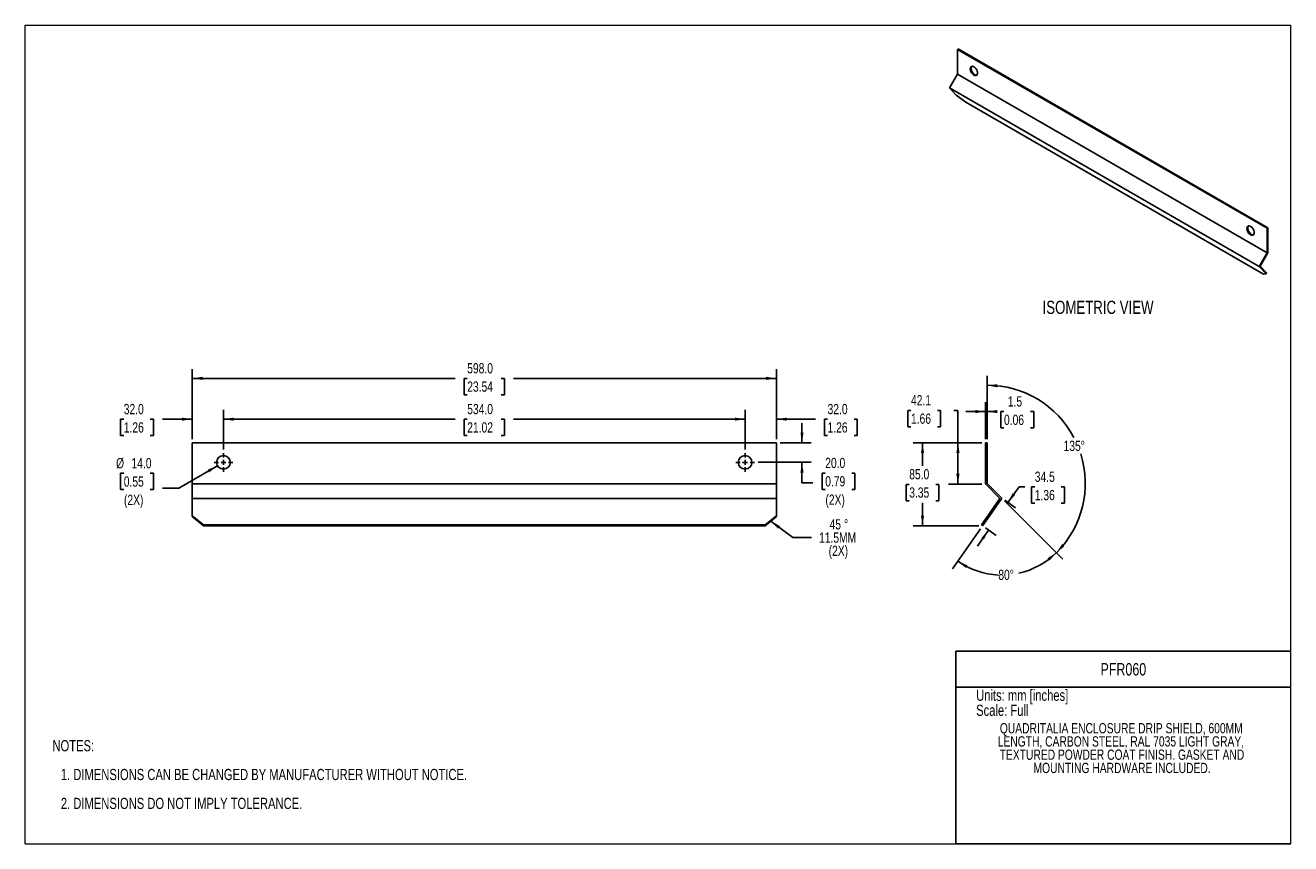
# Model space of a CAD drawing. Header units: millimetres. Extents: x 0 to 1295, y 0 to 838.
import ezdxf

# ---------------------------------------------------------------- set-up
doc = ezdxf.new("R2010")
doc.units = ezdxf.units.MM
doc.header["$LTSCALE"] = 3
doc.linetypes.add('CENTERX2', pattern=[20.32, 12.7, -2.54, 2.54, -2.54])
doc.layers.add('CENTER', color=40, linetype='CENTERX2')
doc.layers.add('DIMENSIONS', color=140, linetype='Continuous', lineweight=25)
doc.layers.add('TEXT', color=140, linetype='Continuous', lineweight=25)
doc.styles.add('SLDTEXTSTYLE0', font='TXT', dxfattribs={"width": 0.75})
doc.dimstyles.new('SLDDIMSTYLE0', dxfattribs={"dimtxt": 10.5, "dimasz": 10.5, "dimexe": 0, "dimexo": 0.0625, "dimgap": 2.625, "dimtad": 0, "dimtih": 1, "dimtoh": 1, "dimdec": 1, "dimrnd": 1e-09, "dimzin": 12, "dimdsep": 46, "dimtxsty": 'SLDTEXTSTYLE0', "dimsah": 1, "dimcen": 0.09, "dimadec": 0, "dimazin": 3, "dimtfac": 1, "dimtdec": 1, "dimtmove": 0, "dimatfit": 0, "dimfxl": 1, "dimfrac": 2, "dimtolj": 1, "dimtzin": 12, "dimarcsym": 0})
doc.dimstyles.new('SLDDIMSTYLE1', dxfattribs={"dimtxt": 10.5, "dimasz": 10.5, "dimexe": 0, "dimexo": 0.0625, "dimgap": 2.625, "dimtad": 0, "dimtih": 1, "dimtoh": 1, "dimdec": 4, "dimlfac": 3, "dimzin": 12, "dimdsep": 46, "dimtxsty": 'SLDTEXTSTYLE0', "dimsah": 1, "dimcen": 0.09, "dimadec": 0, "dimazin": 3, "dimtfac": 1, "dimtdec": 0, "dimtofl": 0, "dimtmove": 0, "dimatfit": 3, "dimfxl": 1, "dimfrac": 2, "dimtolj": 1, "dimtzin": 12, "dimarcsym": 0})
doc.dimstyles.new('SLDDIMSTYLE2', dxfattribs={"dimtxt": 10.5, "dimasz": 10.5, "dimexe": 0, "dimexo": 0.0625, "dimgap": 2.625, "dimtad": 0, "dimtih": 1, "dimtoh": 1, "dimdec": 1, "dimrnd": 1e-09, "dimzin": 12, "dimdsep": 46, "dimtxsty": 'SLDTEXTSTYLE0', "dimsah": 1, "dimcen": 0.09, "dimadec": 0, "dimazin": 3, "dimtfac": 1, "dimtdec": 1, "dimtofl": 0, "dimtmove": 0, "dimatfit": 3, "dimfxl": 1, "dimfrac": 2, "dimtolj": 1, "dimtzin": 12, "dimarcsym": 0})
doc.dimstyles.new('SLDDIMSTYLE3', dxfattribs={"dimtxt": 10.5, "dimasz": 10.5, "dimexe": 0, "dimexo": 0.0625, "dimgap": 2.625, "dimtad": 0, "dimtih": 1, "dimtoh": 1, "dimdec": 1, "dimrnd": 1e-09, "dimzin": 4, "dimdsep": 46, "dimtxsty": 'SLDTEXTSTYLE0', "dimsah": 1, "dimcen": 0.09, "dimadec": 0, "dimazin": 1, "dimtfac": 1, "dimtdec": 1, "dimtofl": 0, "dimtmove": 0, "dimatfit": 3, "dimfxl": 1, "dimfrac": 2, "dimtolj": 1, "dimtzin": 12, "dimarcsym": 0})
doc.dimstyles.new('SLDDIMSTYLE4', dxfattribs={"dimtxt": 10.5, "dimasz": 10.5, "dimexe": 0, "dimexo": 0.0625, "dimgap": 2.625, "dimtad": 0, "dimtih": 1, "dimtoh": 1, "dimdec": 1, "dimrnd": 1e-09, "dimzin": 4, "dimdsep": 46, "dimtxsty": 'SLDTEXTSTYLE0', "dimsah": 1, "dimcen": 0, "dimadec": 0, "dimazin": 1, "dimtfac": 1, "dimtdec": 1, "dimtofl": 0, "dimtmove": 0, "dimatfit": 3, "dimfxl": 1, "dimfrac": 2, "dimtolj": 1, "dimtzin": 12, "dimarcsym": 0})
doc.dimstyles.new('SLDDIMSTYLE5', dxfattribs={"dimtxt": 10.5, "dimasz": 10.5, "dimexe": 0, "dimexo": 0.0625, "dimgap": 2.625, "dimtad": 0, "dimtih": 1, "dimtoh": 1, "dimdec": 1, "dimrnd": 1e-09, "dimzin": 4, "dimdsep": 46, "dimtxsty": 'SLDTEXTSTYLE0', "dimsah": 1, "dimcen": 0.09, "dimadec": 0, "dimazin": 1, "dimtfac": 1, "dimtdec": 1, "dimtmove": 0, "dimatfit": 0, "dimfxl": 1, "dimfrac": 2, "dimtolj": 1, "dimtzin": 12, "dimarcsym": 0})
doc.dimstyles.new('SLDDIMSTYLE6', dxfattribs={"dimtxt": 0.18, "dimasz": 10.5, "dimexe": 0, "dimexo": 0.0625, "dimgap": 0, "dimtad": 0, "dimtih": 1, "dimtoh": 1, "dimdec": 0, "dimrnd": 1e-09, "dimzin": 0, "dimdsep": 46, "dimtxsty": 'Standard', "dimsah": 1, "dimcen": 0.09, "dimadec": 0, "dimazin": 0, "dimtfac": 10.5, "dimtdec": 0, "dimtofl": 0, "dimtmove": 0, "dimatfit": 3, "dimfxl": 1, "dimfrac": 2, "dimtolj": 1, "dimtzin": 0, "dimarcsym": 0})

# ---------------------------------------------------------------- blocks, each defined once
blk = doc.blocks.new('SW_NOTE_0')
at = {"layer": 'TEXT', "color": 0, "char_height": 11.43, "attachment_point": 1, "style": 'SLDTEXTSTYLE0'}
for s, insert in [('NOTES:', (0, 14.7)), ('1. DIMENSIONS CAN BE CHANGED BY MANUFACTURER WITHOUT NOTICE.', (8.6, -14.8)), ('2. DIMENSIONS DO NOT IMPLY TOLERANCE.', (8.6, -44.4))]:
    blk.add_mtext(s, dxfattribs=dict(at, insert=insert))
blk = doc.blocks.new('SW_NOTE_0_1')
at = {"layer": 'TEXT', "color": 0, "char_height": 10.5, "attachment_point": 2, "style": 'SLDTEXTSTYLE0'}
for s, insert in [('QUADRITALIA ENCLOSURE DRIP SHIELD, 600MM', (153.6, 13.5)), ('LENGTH, CARBON STEEL, RAL 7035 LIGHT GRAY,', (153.2, 0)), ('TEXTURED POWDER COAT FINISH. GASKET AND', (154.3, -13.6)), ('MOUNTING HARDWARE INCLUDED.', (154.4, -27.2))]:
    blk.add_mtext(s, dxfattribs=dict(at, insert=insert))
blk = doc.blocks.new('_D')
at = {"layer": 'DIMENSIONS'}
for p, q in [((983.1, 442.6), (962.9, 442.6)), ((983.1, 414.4), (983.1, 452.1)), ((984.6, 414.4), (984.6, 452.1)), ((984.6, 442.6), (989.5, 442.6)), ((1001.9, 442.5), (998.7, 442.5)), ((998.7, 442.5), (998.7, 425.8)), ((1029.1, 442.5), (1032.3, 442.5)), ((1032.3, 442.5), (1032.3, 425.8)), ((998.7, 425.8), (1001.9, 425.8)), ((1032.3, 425.8), (1029.1, 425.8))]:
    blk.add_line(p, q, dxfattribs=at)
for points in [[(983.1, 442.6), (972.6, 444.2), (972.6, 441)], [(984.6, 442.6), (995.1, 441), (995.1, 444.2)]]:
    blk.add_solid(points, dxfattribs=at)
at = {"layer": 'DIMENSIONS', "char_height": 10.5, "attachment_point": 1, "style": 'SLDTEXTSTYLE0'}
for s, insert in [('1.5', (1005.8, 458.2)), ('0.06', (1001.9, 439.4))]:
    blk.add_mtext(s, dxfattribs=dict(at, insert=insert))
blk = doc.blocks.new('_D_1')
at = {"layer": 'DIMENSIONS'}
for p, q in [((984.6, 414.4), (984.6, 479.1)), ((1002.5, 351.2), (1062.3, 291.3))]:
    blk.add_line(p, q, dxfattribs=at)
for start, end in [(27.7516, 90), (315, 17.4412)]:
    blk.add_arc((984.6, 369.1), 100.5, start, end, dxfattribs=at)
for points in [[(984.6, 469.5), (995, 467.4), (995.1, 470.6)], [(1055.6, 298), (1063.8, 304.7), (1061.4, 306.9)]]:
    blk.add_solid(points, dxfattribs=at)
at = {"layer": 'DIMENSIONS', "insert": (1062.9, 412.7), "char_height": 10.5, "attachment_point": 1, "style": 'SLDTEXTSTYLE0'}
blk.add_mtext('135°', dxfattribs=at)
blk = doc.blocks.new('_D_2')
at = {"layer": 'DIMENSIONS'}
for p, q in [((1006, 349.5), (1017.3, 365.6)), ((1017.3, 365.6), (1023.2, 365.6)), ((1033.4, 365.5), (1030.2, 365.5)), ((1030.2, 365.5), (1030.2, 348.8)), ((1060.6, 365.5), (1063.8, 365.5)), ((1063.8, 365.5), (1063.8, 348.8)), ((1002.9, 351.7), (1013.8, 344)), ((1030.2, 348.8), (1033.4, 348.8)), ((1063.8, 348.8), (1060.6, 348.8)), ((986.2, 321.2), (974.7, 304.7)), ((983.1, 323.4), (994, 315.7))]:
    blk.add_line(p, q, dxfattribs=at)
for points in [[(1006, 349.5), (1013.4, 357.1), (1010.7, 359)], [(986.2, 321.2), (978.9, 313.5), (981.5, 311.7)]]:
    blk.add_solid(points, dxfattribs=at)
at = {"layer": 'DIMENSIONS', "char_height": 10.5, "attachment_point": 1, "style": 'SLDTEXTSTYLE0'}
for s, insert in [('34.5', (1033.4, 381.1)), ('1.36', (1033.4, 362.3))]:
    blk.add_mtext(s, dxfattribs=dict(at, insert=insert))
blk = doc.blocks.new('_D_3')
at = {"layer": 'DIMENSIONS'}
for p, q in [((906.7, 443.7), (903.5, 443.7)), ((903.5, 443.7), (903.5, 427)), ((933.8, 443.7), (937, 443.7)), ((937, 443.7), (937, 427)), ((950.5, 443.8), (954.8, 443.8)), ((954.8, 443.8), (954.8, 410.6)), ((903.5, 427), (906.7, 427)), ((937, 427), (933.8, 427)), ((979.2, 410.6), (945.2, 410.6)), ((954.8, 368.4), (954.8, 410.6)), ((979.2, 368.4), (945.2, 368.4))]:
    blk.add_line(p, q, dxfattribs=at)
for points in [[(954.8, 410.6), (953.1, 400.1), (956.4, 400.1)], [(954.8, 368.4), (956.4, 378.9), (953.1, 378.9)]]:
    blk.add_solid(points, dxfattribs=at)
at = {"layer": 'DIMENSIONS', "char_height": 10.5, "attachment_point": 1, "style": 'SLDTEXTSTYLE0'}
for s, insert in [('42.1', (906.7, 459.4)), ('1.66', (906.7, 440.6))]:
    blk.add_mtext(s, dxfattribs=dict(at, insert=insert))
blk = doc.blocks.new('_D_4')
at = {"layer": 'DIMENSIONS'}
for p, q in [((979.2, 410.6), (909, 410.6)), ((918.5, 410.6), (918.5, 387)), ((904.9, 368), (901.7, 368)), ((901.7, 368), (901.7, 351.3)), ((932.1, 368), (935.3, 368)), ((935.3, 368), (935.3, 351.3)), ((901.7, 351.3), (904.9, 351.3)), ((935.3, 351.3), (932.1, 351.3)), ((918.5, 325.6), (918.5, 349.2)), ((976.2, 325.6), (909, 325.6))]:
    blk.add_line(p, q, dxfattribs=at)
for points in [[(918.5, 410.6), (916.9, 400.1), (920.1, 400.1)], [(918.5, 325.6), (920.1, 336.1), (916.9, 336.1)]]:
    blk.add_solid(points, dxfattribs=at)
at = {"layer": 'DIMENSIONS', "char_height": 10.5, "attachment_point": 1, "style": 'SLDTEXTSTYLE0'}
for s, insert in [('85.0', (904.9, 383.7)), ('3.35', (904.9, 364.9))]:
    blk.add_mtext(s, dxfattribs=dict(at, insert=insert))
blk = doc.blocks.new('_D_5')
at = {"layer": 'DIMENSIONS'}
for p, q in [((1002.5, 351.2), (1062.2, 291.4)), ((977.8, 322.5), (949.1, 281.5))]:
    blk.add_line(p, q, dxfattribs=at)
for start, end in [(282.7749, 315), (235, 267.317)]:
    blk.add_arc((999.8, 353.9), 78.8, start, end, dxfattribs=at)
for points in [[(1055.5, 298.1), (1046.5, 292.4), (1048.6, 290)], [(954.6, 289.3), (962.7, 282.5), (964.4, 285.2)]]:
    blk.add_solid(points, dxfattribs=at)
at = {"layer": 'DIMENSIONS', "insert": (996.1, 280.6), "char_height": 10.5, "attachment_point": 1, "style": 'SLDTEXTSTYLE0'}
blk.add_mtext('80°', dxfattribs=at)
blk = doc.blocks.new('_D_6')
at = {"layer": 'DIMENSIONS'}
for p, q in [((100.8, 379.4), (97.6, 379.4)), ((97.6, 379.4), (97.6, 362.7)), ((127.9, 379.4), (131.1, 379.4)), ((131.1, 379.4), (131.1, 362.7)), ((196.8, 387.1), (157.3, 364.2)), ((157.3, 364.2), (140.6, 364.2)), ((97.6, 362.7), (100.8, 362.7)), ((131.1, 362.7), (127.9, 362.7))]:
    blk.add_line(p, q, dxfattribs=at)
blk.add_solid([(196.8, 387.1), (186.9, 383.2), (188.5, 380.4)], dxfattribs=at)
at = {"layer": 'DIMENSIONS', "char_height": 10.5, "attachment_point": 1, "style": 'SLDTEXTSTYLE0'}
for s, insert in [('%%c', (92.9, 395)), ('14.0', (108.7, 395)), ('0.55', (100.8, 376.2)), ('(2X)', (101, 357.4))]:
    blk.add_mtext(s, dxfattribs=dict(at, insert=insert))
blk = doc.blocks.new('_D_7')
at = {"layer": 'DIMENSIONS'}
for p, q in [((170.9, 414.4), (170.9, 444.3)), ((202.9, 403.9), (202.9, 444.3)), ((100.8, 434.7), (97.6, 434.7)), ((97.6, 434.7), (97.6, 418.1)), ((127.9, 434.7), (131.1, 434.7)), ((131.1, 434.7), (131.1, 418.1)), ((170.9, 434.8), (140.3, 434.8)), ((202.9, 434.8), (223.1, 434.8)), ((97.6, 418.1), (100.8, 418.1)), ((131.1, 418.1), (127.9, 418.1))]:
    blk.add_line(p, q, dxfattribs=at)
for points in [[(170.9, 434.8), (160.4, 436.4), (160.4, 433.2)], [(202.9, 434.8), (213.4, 433.2), (213.4, 436.4)]]:
    blk.add_solid(points, dxfattribs=at)
at = {"layer": 'DIMENSIONS', "char_height": 10.5, "attachment_point": 1, "style": 'SLDTEXTSTYLE0'}
for s, insert in [('32.0', (100.8, 450.4)), ('1.26', (100.8, 431.6))]:
    blk.add_mtext(s, dxfattribs=dict(at, insert=insert))
blk = doc.blocks.new('_D_8')
at = {"layer": 'DIMENSIONS'}
for p, q in [((202.9, 403.9), (202.9, 444.3)), ((736.9, 403.9), (736.9, 444.3)), ((202.9, 434.8), (440, 434.8)), ((452.4, 434.7), (449.2, 434.7)), ((449.2, 434.7), (449.2, 418.1)), ((487.3, 434.7), (490.5, 434.7)), ((490.5, 434.7), (490.5, 418.1)), ((736.9, 434.8), (499.7, 434.8)), ((449.2, 418.1), (452.4, 418.1)), ((490.5, 418.1), (487.3, 418.1))]:
    blk.add_line(p, q, dxfattribs=at)
for points in [[(202.9, 434.8), (213.4, 433.2), (213.4, 436.4)], [(736.9, 434.8), (726.4, 436.4), (726.4, 433.2)]]:
    blk.add_solid(points, dxfattribs=at)
at = {"layer": 'DIMENSIONS', "char_height": 10.5, "attachment_point": 1, "style": 'SLDTEXTSTYLE0'}
for s, insert in [('534.0', (452.4, 450.4)), ('21.02', (452.4, 431.6))]:
    blk.add_mtext(s, dxfattribs=dict(at, insert=insert))
blk = doc.blocks.new('_D_9')
at = {"layer": 'DIMENSIONS'}
for p, q in [((736.9, 403.9), (736.9, 444.3)), ((768.9, 414.4), (768.9, 444.3)), ((736.9, 434.8), (716.7, 434.8)), ((768.9, 434.8), (808.9, 434.8)), ((821.3, 434.7), (818.1, 434.7)), ((818.1, 434.7), (818.1, 418.1)), ((848.5, 434.7), (851.7, 434.7)), ((851.7, 434.7), (851.7, 418.1)), ((818.1, 418.1), (821.3, 418.1)), ((851.7, 418.1), (848.5, 418.1))]:
    blk.add_line(p, q, dxfattribs=at)
for points in [[(736.9, 434.8), (726.4, 436.4), (726.4, 433.2)], [(768.9, 434.8), (779.4, 433.2), (779.4, 436.4)]]:
    blk.add_solid(points, dxfattribs=at)
at = {"layer": 'DIMENSIONS', "char_height": 10.5, "attachment_point": 1, "style": 'SLDTEXTSTYLE0'}
for s, insert in [('32.0', (821.3, 450.4)), ('1.26', (821.3, 431.6))]:
    blk.add_mtext(s, dxfattribs=dict(at, insert=insert))
blk = doc.blocks.new('_D_10')
at = {"layer": 'DIMENSIONS'}
for p, q in [((170.9, 414.4), (170.9, 486.1)), ((768.9, 414.4), (768.9, 486.1)), ((170.9, 476.6), (440, 476.6)), ((452.4, 476.5), (449.2, 476.5)), ((449.2, 476.5), (449.2, 459.8)), ((487.3, 476.5), (490.5, 476.5)), ((490.5, 476.5), (490.5, 459.8)), ((768.9, 476.6), (499.7, 476.6)), ((449.2, 459.8), (452.4, 459.8)), ((490.5, 459.8), (487.3, 459.8))]:
    blk.add_line(p, q, dxfattribs=at)
for points in [[(170.9, 476.6), (181.4, 475), (181.4, 478.2)], [(768.9, 476.6), (758.4, 478.2), (758.4, 475)]]:
    blk.add_solid(points, dxfattribs=at)
at = {"layer": 'DIMENSIONS', "char_height": 10.5, "attachment_point": 1, "style": 'SLDTEXTSTYLE0'}
for s, insert in [('598.0', (452.4, 492.2)), ('23.54', (452.4, 473.4))]:
    blk.add_mtext(s, dxfattribs=dict(at, insert=insert))
blk = doc.blocks.new('_D_11')
at = {"layer": 'DIMENSIONS'}
for p, q in [((795.1, 410.6), (795.1, 430.8)), ((772.7, 410.6), (804.6, 410.6)), ((750.2, 390.6), (804.6, 390.6)), ((795.1, 369.6), (795.1, 390.6)), ((818.9, 379.5), (815.7, 379.5)), ((815.7, 379.5), (815.7, 362.9)), ((846, 379.5), (849.2, 379.5)), ((849.2, 379.5), (849.2, 362.9)), ((806.1, 369.6), (795.1, 369.6)), ((815.7, 362.9), (818.9, 362.9)), ((849.2, 362.9), (846, 362.9))]:
    blk.add_line(p, q, dxfattribs=at)
for points in [[(795.1, 410.6), (796.7, 421.1), (793.5, 421.1)], [(795.1, 390.6), (793.5, 380.1), (796.7, 380.1)]]:
    blk.add_solid(points, dxfattribs=at)
at = {"layer": 'DIMENSIONS', "char_height": 10.5, "attachment_point": 1, "style": 'SLDTEXTSTYLE0'}
for s, insert in [('20.0', (818.9, 395.2)), ('0.79', (818.9, 376.4)), ('(2X)', (819.1, 357.6))]:
    blk.add_mtext(s, dxfattribs=dict(at, insert=insert))
blk = doc.blocks.new('SW_NOTE_0_2')
at = {"layer": 'TEXT', "color": 0, "char_height": 10.5, "attachment_point": 2, "style": 'SLDTEXTSTYLE0'}
for s, insert in [('45', (24.4, 18.9)), ('%%d', (35.5, 18.9)), ('11.5MM', (26.8, 5.3)), ('(2X)', (27.6, -8.2))]:
    blk.add_mtext(s, dxfattribs=dict(at, insert=insert))
blk = doc.blocks.new('SW_CENTERMARKSYMBOL_0')
at = {"layer": 'CENTER', "color": 0}
for p, q in [((-5.08, 0), (-9.54, 0)), ((0, 0), (-2.54, 0)), ((0, 5.08), (0, 9.54)), ((0, 0), (0, 2.54)), ((0, 0), (0, -2.54)), ((0, 0), (2.54, 0)), ((5.08, 0), (9.54, 0)), ((0, -5.08), (0, -9.54))]:
    blk.add_line(p, q, dxfattribs=at)
blk = doc.blocks.new('SW_CENTERMARKSYMBOL_1')
at = {"layer": 'CENTER', "color": 0}
for p, q in [((-5.08, 0), (-9.54, 0)), ((0, 0), (-2.54, 0)), ((0, 5.08), (0, 9.54)), ((0, 0), (0, 2.54)), ((0, 0), (0, -2.54)), ((0, 0), (2.54, 0)), ((5.08, 0), (9.54, 0)), ((0, -5.08), (0, -9.54))]:
    blk.add_line(p, q, dxfattribs=at)

msp = doc.modelspace()

# ---------------------------------------------------------------- linework, layer by layer
at = {"color": 7, "linetype": 'Continuous', "lineweight": 18, "true_color": 0xffffff}
for p, q in [((0, 0), (0, 838.2)), ((0, 838.2), (1295.4, 838.2)), ((1295.4, 0), (1295.4, 838.2)), ((0, 0), (1295.4, 0))]:
    msp.add_line(p, q, dxfattribs=at)
for p, q in [((954.138595, 813.485948), (954.93409, 813.945178)), ((1271.275986, 630.406429), (954.138595, 813.485948)), ((954.138595, 813.485948), (954.138595, 788.071115)), ((954.93409, 813.945178), (1272.071481, 630.865659)), ((954.138595, 788.071115), (946.076095, 774.106456)), ((954.138595, 788.071115), (1271.275986, 604.991596)), ((1263.213486, 591.026937), (946.076095, 774.106456)), ((946.076095, 774.106456), (953.072346, 766.60728)), ((962.669268, 759.336932), (953.072346, 766.60728)), ((1267.609067, 583.298933), (962.669268, 759.336932)), ((1272.071481, 630.865659), (1271.275986, 630.406429)), ((1271.275986, 630.406429), (1271.275986, 604.991596)), ((1272.071481, 630.865659), (1272.071481, 605.070326)), ((1271.275986, 604.991596), (1263.213486, 591.026937)), ((1272.071481, 605.070326), (1264.24798, 591.519624)), ((1263.213486, 591.026937), (1270.209738, 583.527761)), ((1270.861369, 584.430832), (1264.24798, 591.519624)), ((1270.209738, 583.527761), (1267.609067, 583.298933)), ((1270.209738, 583.527761), (1270.861369, 584.430832)), ((768.87842, 410.566686), (170.87842, 410.566686)), ((170.87842, 410.566686), (170.87842, 368.445366)), ((768.87842, 368.445366), (768.87842, 410.566686)), ((983.053242, 368.445366), (983.053242, 410.566686)), ((984.553242, 410.566686), (983.053242, 410.566686)), ((984.553242, 410.566686), (984.553242, 369.066686)), ((170.87842, 368.445366), (768.87842, 368.445366)), ((170.87842, 368.445366), (170.87842, 353.69323)), ((768.87842, 353.69323), (768.87842, 368.445366)), ((997.805378, 353.69323), (983.053242, 368.445366)), ((984.553242, 369.066686), (999.756037, 353.863891)), ((170.87842, 335.883758), (170.87842, 353.69323)), ((170.87842, 353.69323), (768.87842, 353.69323)), ((768.87842, 335.883758), (768.87842, 353.69323)), ((985.335051, 335.883758), (997.805378, 353.69323)), ((999.756037, 353.863891), (986.563779, 335.023394)), ((170.87842, 335.883758), (182.37842, 326.46351)), ((170.87842, 335.023394), (170.87842, 335.883758)), ((170.87842, 335.023394), (182.37842, 325.603145)), ((182.37842, 326.46351), (757.37842, 326.46351)), ((182.37842, 326.46351), (182.37842, 325.603145)), ((182.37842, 325.603145), (757.37842, 325.603145)), ((757.37842, 326.46351), (768.87842, 335.883758)), ((757.37842, 325.603145), (768.87842, 335.023394)), ((757.37842, 326.46351), (757.37842, 325.603145)), ((768.87842, 335.023394), (768.87842, 335.883758)), ((978.738922, 326.46351), (985.335051, 335.883758)), ((978.738922, 326.46351), (979.96765, 325.603145)), ((979.96765, 325.603145), (986.563779, 335.023394)), ((986.563779, 335.023394), (985.335051, 335.883758))]:
    msp.add_line(p, q)
at = {"color": 140, "linetype": 'Continuous', "lineweight": 18, "true_color": 0x00bfff}
msp.add_line((1295.399839, -0.000051), (1295.399839, 197.282243), dxfattribs=at)
at = {"flags": 128}
for points in [[(974.821468, 789.297867), (974.728393, 788.397687), (974.453834, 787.650108), (974.011559, 787.092618), (973.423745, 786.75317), (972.719869, 786.648786), (971.935224, 786.784701), (971.109158, 787.154099), (970.283091, 787.738458), (969.498446, 788.508474), (968.79457, 789.425536), (968.206756, 790.443659), (967.764481, 791.511789), (967.489922, 792.576367), (967.396847, 793.58401), (967.489922, 794.48419), (967.764481, 795.231769), (968.206756, 795.78926), (968.79457, 796.128708), (969.498446, 796.233091), (970.283091, 796.097176), (971.109158, 795.727778), (971.935224, 795.14342), (972.719869, 794.373404), (973.423745, 793.456342), (974.011559, 792.438219), (974.453834, 791.370088), (974.728393, 790.30551), (974.821468, 789.297867)], [(968.91242, 796.164821), (968.559976, 795.690999), (968.285418, 794.94342), (968.192342, 794.04324), (968.285418, 793.035597), (968.559976, 791.971019), (969.002251, 790.902888), (969.590065, 789.884765), (970.293942, 788.967703), (971.078586, 788.197687), (971.904653, 787.613329), (972.73072, 787.243931), (973.515364, 787.108016), (974.10139, 787.176286)], [(1258.017734, 625.812143), (1257.924659, 624.911963), (1257.6501, 624.164384), (1257.207825, 623.606893), (1256.620011, 623.267445), (1255.916135, 623.163062), (1255.13149, 623.298977), (1254.305423, 623.668375), (1253.479357, 624.252733), (1252.694712, 625.022749), (1251.990836, 625.939812), (1251.403022, 626.957934), (1250.960747, 628.026065), (1250.686188, 629.090643), (1250.593113, 630.098286), (1250.686188, 630.998466), (1250.960747, 631.746045), (1251.403022, 632.303535), (1251.990836, 632.642983), (1252.694712, 632.747367), (1253.479357, 632.611452), (1254.305423, 632.242054), (1255.13149, 631.657695), (1255.916135, 630.887679), (1256.620011, 629.970617), (1257.207825, 628.952494), (1257.6501, 627.884364), (1257.924659, 626.819786), (1258.017734, 625.812143)], [(1252.108686, 632.679096), (1251.756242, 632.205274), (1251.481683, 631.457695), (1251.388608, 630.557515), (1251.481683, 629.549872), (1251.756242, 628.485295), (1252.198517, 627.417164), (1252.786331, 626.399041), (1253.490207, 625.481979), (1254.274852, 624.711963), (1255.100919, 624.127605), (1255.926985, 623.758206), (1256.71163, 623.622291), (1257.297656, 623.690562)]]:
    msp.add_lwpolyline(points, dxfattribs=at)
for centre in [(202.87842, 390.566686), (736.87842, 390.566686)]:
    msp.add_circle(centre, 7)
at = {"layer": 'TEXT'}
for p, q in [((1295.399839, 197.282243), (952.499839, 197.282243)), ((952.499839, -0.000051), (952.499839, 197.282243)), ((952.499839, 160.182882), (1295.399839, 160.182882)), ((1295.399839, -0.000051), (952.499839, -0.000051))]:
    msp.add_line(p, q, dxfattribs=at)

# ---------------------------------------------------------------- block references
at = {"layer": 'CENTER'}
for name, p in [('SW_CENTERMARKSYMBOL_1', (202.87842, 390.566686)), ('SW_CENTERMARKSYMBOL_0', (736.87842, 390.566686))]:
    msp.add_blockref(name, p, dxfattribs=at)
at = {"layer": 'TEXT'}
for name, p in [('SW_NOTE_0_2', (804.768409, 313.473079)), ('SW_NOTE_0_1', (968.371138, 110.033203)), ('SW_NOTE_0', (27.783896, 91.395398))]:
    msp.add_blockref(name, p, dxfattribs=at)

# ---------------------------------------------------------------- texts
at = {"layer": 'TEXT', "style": 'SLDTEXTSTYLE0'}
for s, insert, char_height, attachment_point in [('ISOMETRIC VIEW', (1041.418495, 556.103198), 13.5, 1), ('PFR060', (1124.105052, 184.984369), 12.7, 2), ('Units: mm [inches]', (973.410232, 157.757271), 11.43, 1), ('Scale: Full', (973.410232, 142.364167), 11.43, 1)]:
    msp.add_mtext(s, dxfattribs=dict(at, insert=insert, char_height=char_height, attachment_point=attachment_point))

# ---------------------------------------------------------------- dimensions: what is measured, and where the dimension line sits
at = {"layer": 'DIMENSIONS'}
for base, p1, p2, dimstyle, picture, middle in [((768.87842, 476.566686), (170.87842, 410.566686), (768.87842, 410.566686), 'SLDDIMSTYLE3', '_D_10', (469.87842, 476.566686)), ((984.553242, 442.566686), (983.053242, 410.566686), (984.553242, 410.566686), 'SLDDIMSTYLE0', '_D', (1015.522267, 442.566686)), ((170.87842, 434.804063), (202.87842, 400.106686), (170.87842, 410.566686), 'SLDDIMSTYLE5', '_D_7', (114.34716, 434.804063)), ((768.87842, 434.804063), (736.87842, 400.106686), (768.87842, 410.566686), 'SLDDIMSTYLE5', '_D_9', (834.87842, 434.804063))]:
    dim = msp.add_linear_dim(base=base, p1=p1, p2=p2, dimstyle=dimstyle, dxfattribs=at)
    dim.commit()
    dim.dimension.update_dxf_attribs({"geometry": picture, "text_midpoint": middle, "dimtype": 160})
for base, line2, picture, middle in [((1082.128579, 345.137081), ((984.553242, 410.566686), (984.553242, 369.066686)), '_D_1', (1077.372437, 407.513656)), ((974.303144, 279.273702), ((979.96765, 325.603145), (999.756037, 353.863891)), '_D_5', (1006.625074, 275.350437))]:
    dim = msp.add_angular_dim_2l(base=base, line1=((984.553242, 369.066686), (999.756037, 353.863891)), line2=line2, dimstyle='SLDDIMSTYLE1', dxfattribs=at)
    dim.commit()
    dim.dimension.update_dxf_attribs({"geometry": picture, "text_midpoint": middle, "dimtype": 162})
for base, p1, p2, angle, dimstyle, picture, middle in [((954.763455, 410.566686), (983.053242, 368.445366), (983.053242, 410.566686), 90, 'SLDDIMSTYLE2', '_D_3', (954.763455, 443.792523)), ((736.87842, 434.804063), (202.87842, 400.106686), (736.87842, 400.106686), 0, 'SLDDIMSTYLE3', '_D_8', (469.87842, 434.804063)), ((918.494317, 325.603145), (983.053242, 410.566686), (979.96765, 325.603145), 90, 'SLDDIMSTYLE3', '_D_4', (918.494317, 368.084916)), ((986.242244, 321.209627), (999.756037, 353.863891), (979.96765, 325.603145), 55, 'SLDDIMSTYLE0', '_D_2', (1017.297258, 365.560783))]:
    dim = msp.add_linear_dim(base=base, p1=p1, p2=p2, angle=angle, dimstyle=dimstyle, dxfattribs=at)
    dim.commit()
    dim.dimension.update_dxf_attribs({"geometry": picture, "text_midpoint": middle, "dimtype": 160})
dim = msp.add_linear_dim(base=(795.096429, 410.566686), p1=(746.41842, 390.566686), p2=(768.87842, 410.566686), angle=90, text='<>\\P(2X)', dimstyle='SLDDIMSTYLE5', dxfattribs=at)
dim.commit()
dim.dimension.update_dxf_attribs({"geometry": '_D_11', "text_midpoint": (795.096429, 369.639417), "dimtype": 160})
dim = msp.add_diameter_dim_2p(p1=(208.940598, 394.066686), p2=(196.816242, 387.066686), text='<>\\P(2X)', dimstyle='SLDDIMSTYLE4', dxfattribs=at)
dim.commit()
dim.dimension.update_dxf_attribs({"geometry": '_D_6', "text_midpoint": (114.34716, 371.032306), "dimtype": 163})

# ---------------------------------------------------------------- leaders
at = {"layer": 'TEXT'}
msp.add_leader([(763.133791, 330.317669), (785.718409, 313.473079), (804.768409, 313.473079)], dimstyle='SLDDIMSTYLE6', dxfattribs=at)

doc.saveas('drawing.dxf')
